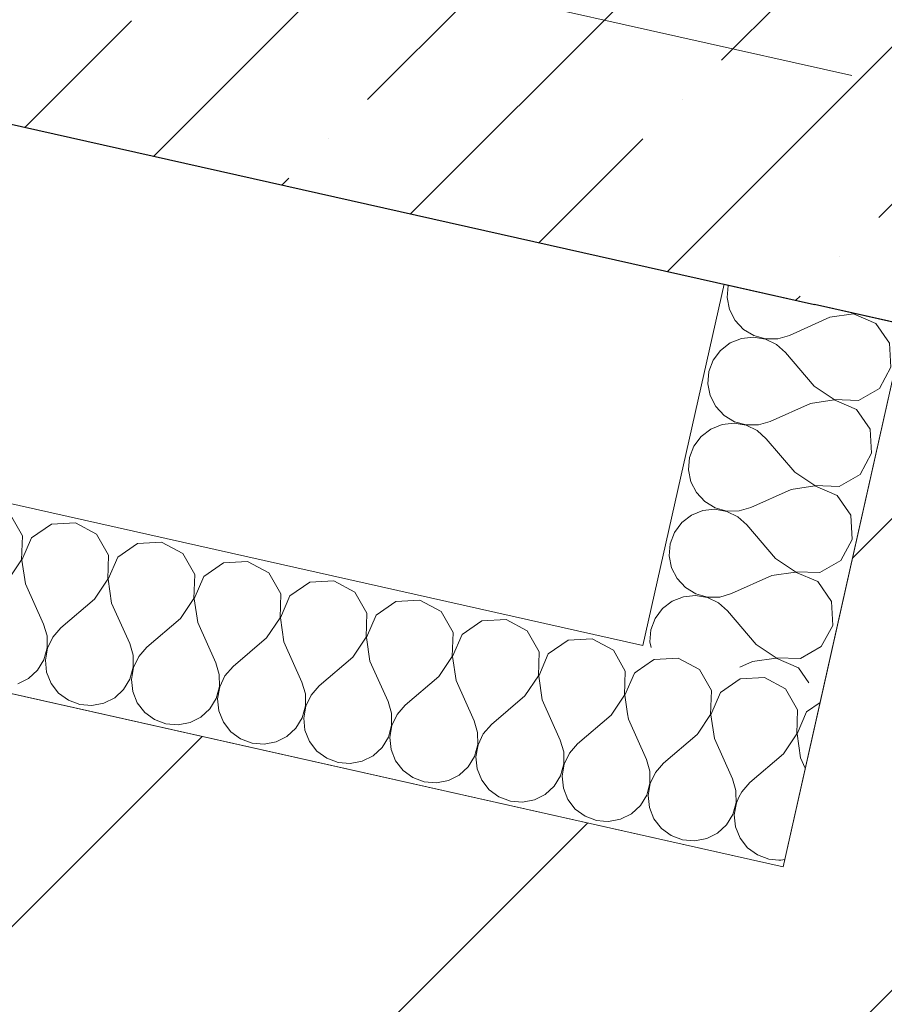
# Model space of a CAD drawing. Header units: millimetres. Extents: x -7213913 to -6930487, y 6129472 to 6354980.
# Tile 185 of 256: x -7191955 to -7191489, y 6174624 to 6175156. Entities that reach past the tile are written whole.
import ezdxf
from ezdxf.enums import TextEntityAlignment as Align

# ---------------------------------------------------------------- set-up
doc = ezdxf.new("R2010")
doc.units = ezdxf.units.MM
doc.header["$MEASUREMENT"] = 0
doc.linetypes.add('Штрихпунктирная', pattern=[670.277762, 352.777767, -176.388884, 0, -141.111112])
for name, color, linetype, lineweight in [('0_Ном._пера__1', 7, 'Continuous', 0), ('АР-Стены_внутренние_пилоны.АР_Ном._пера__1', 7, 'Continuous', 30), ('АР-Стены_Перегородки_межквартирные_200.АР_Ном._пера__1', 7, 'Continuous', 30), ('АР-Чертеж-Оси_Осевые размеры.АР_Ном._пера__120', 7, 'Continuous', 0), ('АР-Чертеж-Размеры.АР_Ном._пера__1', 7, 'Continuous', 0)]:
    doc.layers.add(name, color=color, linetype=linetype, lineweight=lineweight)
for name, color, linetype in [('АР-Стены_внутренние_пилоны.АР', 7, 'Continuous'), ('АР-Стены_Перегородки_межквартирные_200.АР', 7, 'Continuous'), ('АР-Чертеж-Оси_Осевые размеры.АР', 7, 'Continuous'), ('АР-Чертеж-Размеры.АР', 7, 'Continuous')]:
    doc.layers.add(name, color=color, linetype=linetype)
doc.styles.add('РЎР“Р•РќР•Р\xa0Р\x98Р\xa0_РЎРўР\x98Р›Р¬_3', font='GOST_Common.ttf')
doc.styles.add('РЎР“Р•РќР•Р\xa0Р\x98Р\xa0_РЎРўР\x98Р›Р¬_5', font='GOTHIC.TTF')
doc.dimstyles.new('СГЕНЕРИР_СТИЛЬ__5', dxfattribs={"dimtxt": 200, "dimasz": 237.5, "dimexe": 0.18, "dimexo": 0.0625, "dimgap": 0, "dimtad": 1, "dimdec": 0, "dimzin": 0, "dimdsep": 46, "dimtxsty": 'РЎР“Р•РќР•Р\xa0Р\x98Р\xa0_РЎРўР\x98Р›Р¬_3', "dimblk": 'ARROWHEAD_6', "dimblk1": 'ARROWHEAD_6', "dimblk2": 'ARROWHEAD_6', "dimcen": 0.09, "dimse1": 1, "dimse2": 1, "dimclrd": 7, "dimclre": 7, "dimclrt": 7, "dimazin": 0, "dimtfac": 1, "dimtdec": 4, "dimtmove": 0, "dimatfit": 3, "dimfxl": 1, "dimtolj": 1, "dimtzin": 0, "dimarcsym": 0})
pattern_1 = [(45, (-6566190.34, 6562677.8), (-84.852814, 84.852814), []), (45, (-6566232.77, 6562720.22), (-84.852814, 84.852814), [90, -30, 0, -30])]
pattern_2 = [(45, (-6566190.34, 6562677.8), (-127.279217, 127.279217), [])]

# ---------------------------------------------------------------- blocks, each defined once
blk = doc.blocks.new('Стена_8_1', base_point=(-7191377.14, 6175096.67))
at = {"layer": 'АР-Стены_внутренние_пилоны.АР', "linetype": 'Continuous', "lineweight": 0, "true_color": 0x000000}
h = blk.add_hatch(dxfattribs=at)
h.set_pattern_fill('ЖЕЛЕЗОБЕТОН__PROJECT__0001', color=18, style=0, pattern_type=2)
h.set_pattern_definition(pattern_1)
h.paths.add_polyline_path([(-7191526.49, 6175002.1), (-7191282.57, 6174947.31), (-7191278.51, 6174965.38), (-7191471.7, 6175246.02)])
at = {"layer": 'АР-Стены_внутренние_пилоны.АР_Ном._пера__1', "color": 7, "linetype": 'Continuous', "lineweight": 30, "flags": 128}
blk.add_lwpolyline([(-7191282.57, 6174947.31), (-7191526.49, 6175002.1)], dxfattribs=at)
blk = doc.blocks.new('Стена_10_1', base_point=(-7193465.12, 6175565.61))
at = {"layer": 'АР-Стены_внутренние_пилоны.АР', "linetype": 'Continuous', "lineweight": 0, "true_color": 0x000000}
h = blk.add_hatch(dxfattribs=at)
h.set_pattern_fill('ЖЕЛЕЗОБЕТОН__PROJECT__0001', color=18, style=0, pattern_type=2)
h.set_pattern_definition(pattern_1)
h.paths.add_polyline_path([(-7191471.7, 6175246.02), (-7193315.77, 6175660.18), (-7193370.55, 6175416.26), (-7191526.49, 6175002.1)])
at = {"layer": 'АР-Стены_внутренние_пилоны.АР_Ном._пера__1', "color": 7, "linetype": 'Continuous', "lineweight": 30, "flags": 128}
blk.add_lwpolyline([(-7193614.48, 6175471.04), (-7191526.49, 6175002.1)], dxfattribs=at)
blk = doc.blocks.new('Стена_200_1', base_point=(-7193336.24, 6174998.6))
at = {"layer": 'АР-Стены_Перегородки_межквартирные_200.АР', "linetype": 'Continuous', "lineweight": 0, "true_color": 0x000000}
h = blk.add_hatch(dxfattribs=at)
h.set_pattern_fill('БЛОКИ_БЕТОННЫЕ_ЭФФЕКТИВН_78', color=18, style=0, pattern_type=2)
h.set_pattern_definition(pattern_2)
h.paths.add_polyline_path([(-7193260.59, 6174879.12), (-7186020.2, 6173252.98), (-7185976.38, 6173448.12), (-7193216.76, 6175074.26)])
at = {"layer": 'АР-Стены_Перегородки_межквартирные_200.АР_Ном._пера__1', "color": 7, "linetype": 'Continuous', "lineweight": 15, "flags": 128}
blk.add_lwpolyline([(-7191543.44, 6174698.44), (-7193216.76, 6175074.26)], dxfattribs=at)
blk = doc.blocks.new('Стена_201_1', base_point=(-7191467.79, 6174578.96))
at = {"layer": 'АР-Стены_Перегородки_межквартирные_200.АР', "linetype": 'Continuous', "lineweight": 0, "true_color": 0x000000}
h = blk.add_hatch(dxfattribs=at)
h.set_pattern_fill('БЛОКИ_БЕТОННЫЕ_ЭФФЕКТИВН_78', color=18, style=0, pattern_type=2)
h.set_pattern_definition(pattern_2)
h.paths.add_polyline_path([(-7191348.3, 6174654.62), (-7191282.57, 6174947.31), (-7191477.7, 6174991.14), (-7191543.44, 6174698.44)])
h = blk.add_hatch(dxfattribs=at)
h.set_pattern_fill('ШТУКАТУРКА__ГИПС_01_0001', color=18, style=0, pattern_type=2)
h.set_pattern_definition([(45, (-6566190.34, 6563027.8), (-111.369318, 111.369318), [0, -105, 0, -157.5]), (110, (-6565840.34, 6563027.8), (148.001588, 53.868173), [0, -77, 0, -133])])
h.paths.add_polyline_path([(-7191328.79, 6174650.23), (-7191263.05, 6174942.93), (-7191282.57, 6174947.31), (-7191348.3, 6174654.62)])
at = {"layer": 'АР-Стены_Перегородки_межквартирные_200.АР_Ном._пера__1', "color": 7, "linetype": 'Continuous', "lineweight": 15}
blk.add_line((-7191348.3, 6174654.62), (-7191282.57, 6174947.31), dxfattribs=at)
at = {"layer": 'АР-Стены_Перегородки_межквартирные_200.АР_Ном._пера__1', "color": 7, "linetype": 'Continuous', "lineweight": 15, "flags": 128}
for points in [[(-7191477.7, 6174991.14), (-7191543.44, 6174698.44)], [(-7191282.57, 6174947.31), (-7191477.7, 6174991.14)]]:
    blk.add_lwpolyline(points, dxfattribs=at)
at = {"layer": 'АР-Стены_Перегородки_межквартирные_200.АР_Ном._пера__1', "color": 7, "linetype": 'Continuous', "lineweight": 0, "flags": 128}
for points in [[(-7191263.05, 6174942.93), (-7191282.57, 6174947.31)], [(-7191328.79, 6174650.23), (-7191263.05, 6174942.93)], [(-7191328.79, 6174650.23), (-7191348.3, 6174654.62)]]:
    blk.add_lwpolyline(points, dxfattribs=at)
blk = doc.blocks.new('*X755', base_point=(-6566190.34, 6562677.79))
at = {"layer": '0_Ном._пера__1', "color": 7, "linetype": 'Continuous', "lineweight": 0}
for p, q in [((-7191613, 6174810.47), (-7191613.95, 6174809.8)), ((-7191600.01, 6174811.2), (-7191613, 6174810.47)), ((-7191588.57, 6174804.99), (-7191600.01, 6174811.2)), ((-7191582.11, 6174793.69), (-7191588.57, 6174804.99)), ((-7191566.54, 6174800.04), (-7191577.21, 6174792.59)), ((-7191553.55, 6174800.76), (-7191566.54, 6174800.04)), ((-7191542.11, 6174794.55), (-7191553.55, 6174800.76)), ((-7191582.56, 6174780.68), (-7191582.11, 6174793.69)), ((-7191577.21, 6174792.59), (-7191582.37, 6174780.64)), ((-7191535.65, 6174783.26), (-7191542.11, 6174794.55)), ((-7191523.51, 6174787.21), (-7191530.75, 6174782.15)), ((-7191536.09, 6174770.25), (-7191535.65, 6174783.26)), ((-7191530.75, 6174782.15), (-7191535.91, 6174770.21)), ((-7191589.2, 6174770.71), (-7191582.56, 6174780.68)), ((-7191582.37, 6174780.64), (-7191580.48, 6174767.77)), ((-7191580.48, 6174767.77), (-7191570.71, 6174746.05)), ((-7191543.31, 6174759.42), (-7191536.09, 6174770.25)), ((-7191535.91, 6174770.21), (-7191534.02, 6174757.33)), ((-7191543.31, 6174759.42), (-7191561.42, 6174743.97)), ((-7191534.02, 6174757.33), (-7191531.48, 6174751.7)), ((-7191568.87, 6174739.75), (-7191570.71, 6174746.05)), ((-7191568.86, 6174738.59), (-7191568.87, 6174739.75)), ((-7191565.78, 6174739.05), (-7191567.24, 6174736.03)), ((-7191561.42, 6174743.97), (-7191565.78, 6174739.05)), ((-7191545.81, 6174702.18), (-7191544.64, 6174702.08)), ((-7191544.64, 6174702.08), (-7191542.53, 6174702.5))]:
    blk.add_line(p, q, dxfattribs=at)
blk = doc.blocks.new('*X756', base_point=(-6566190.34, 6562677.79))
at = {"layer": '0_Ном._пера__1', "color": 7, "linetype": 'Continuous', "lineweight": 0}
for p, q in [((-7191613.95, 6174809.8), (-7191622.22, 6174804.04)), ((-7191627.37, 6174781.11), (-7191626.94, 6174778.2)), ((-7191626.94, 6174778.2), (-7191617.17, 6174756.49)), ((-7191589.77, 6174769.86), (-7191607.88, 6174754.4)), ((-7191589.77, 6174769.86), (-7191589.2, 6174770.71)), ((-7191615.33, 6174750.18), (-7191617.17, 6174756.49)), ((-7191615.28, 6174743.61), (-7191615.33, 6174750.18)), ((-7191607.88, 6174754.4), (-7191612.24, 6174749.49)), ((-7191612.24, 6174749.49), (-7191615.1, 6174743.57)), ((-7191617.03, 6174737.28), (-7191615.28, 6174743.61)), ((-7191615.1, 6174743.57), (-7191616.22, 6174737.1)), ((-7191620.45, 6174731.67), (-7191617.03, 6174737.28)), ((-7191616.22, 6174737.1), (-7191615.54, 6174730.57)), ((-7191568.82, 6174733.18), (-7191568.86, 6174738.59)), ((-7191567.24, 6174736.03), (-7191568.64, 6174733.14)), ((-7191625.26, 6174727.2), (-7191620.45, 6174731.67)), ((-7191615.54, 6174730.57), (-7191613.1, 6174724.47)), ((-7191570.57, 6174726.85), (-7191568.82, 6174733.18)), ((-7191568.64, 6174733.14), (-7191569.76, 6174726.66)), ((-7191640.38, 6174723.18), (-7191637.56, 6174722.95)), ((-7191637.56, 6174722.95), (-7191631.12, 6174724.22)), ((-7191631.12, 6174724.22), (-7191625.26, 6174727.2)), ((-7191613.1, 6174724.47), (-7191609.08, 6174719.27)), ((-7191573.98, 6174721.23), (-7191570.57, 6174726.85)), ((-7191569.76, 6174726.66), (-7191569.08, 6174720.13)), ((-7191609.08, 6174719.27), (-7191603.8, 6174715.37)), ((-7191578.8, 6174716.77), (-7191573.98, 6174721.23)), ((-7191569.08, 6174720.13), (-7191566.63, 6174714.03)), ((-7191603.8, 6174715.37), (-7191597.65, 6174713.06)), ((-7191597.65, 6174713.06), (-7191591.1, 6174712.52)), ((-7191591.1, 6174712.52), (-7191584.65, 6174713.78)), ((-7191584.65, 6174713.78), (-7191578.8, 6174716.77)), ((-7191566.63, 6174714.03), (-7191562.62, 6174708.84)), ((-7191562.62, 6174708.84), (-7191557.33, 6174704.93)), ((-7191557.33, 6174704.93), (-7191551.18, 6174702.62)), ((-7191551.18, 6174702.62), (-7191545.81, 6174702.18))]:
    blk.add_line(p, q, dxfattribs=at)
blk = doc.blocks.new('*X757', base_point=(-6566190.34, 6562677.79))
at = {"layer": '0_Ном._пера__1', "color": 7, "linetype": 'Continuous', "lineweight": 0}
for p, q in [((-7191953.81, 6174877.17), (-7191960.27, 6174888.47)), ((-7191938.23, 6174883.52), (-7191948.9, 6174876.07)), ((-7191925.24, 6174884.24), (-7191938.23, 6174883.52)), ((-7191913.8, 6174878.03), (-7191925.24, 6174884.24)), ((-7191954.25, 6174864.16), (-7191953.81, 6174877.17)), ((-7191907.34, 6174866.73), (-7191913.8, 6174878.03)), ((-7191948.9, 6174876.07), (-7191954.06, 6174864.12)), ((-7191891.77, 6174873.08), (-7191902.44, 6174865.63)), ((-7191878.78, 6174873.81), (-7191891.77, 6174873.08)), ((-7191867.34, 6174867.6), (-7191878.78, 6174873.81)), ((-7191907.79, 6174853.73), (-7191907.34, 6174866.73)), ((-7191860.88, 6174856.3), (-7191867.34, 6174867.6)), ((-7191961.46, 6174853.33), (-7191954.25, 6174864.16)), ((-7191954.06, 6174864.12), (-7191952.17, 6174851.25)), ((-7191902.44, 6174865.63), (-7191907.6, 6174853.69)), ((-7191845.31, 6174862.65), (-7191855.98, 6174855.2)), ((-7191832.32, 6174863.37), (-7191845.31, 6174862.65)), ((-7191820.88, 6174857.16), (-7191832.32, 6174863.37)), ((-7191861.33, 6174843.29), (-7191860.88, 6174856.3)), ((-7191814.42, 6174845.86), (-7191820.88, 6174857.16)), ((-7191952.17, 6174851.25), (-7191942.41, 6174829.53)), ((-7191915, 6174842.9), (-7191907.79, 6174853.73)), ((-7191907.6, 6174853.69), (-7191905.71, 6174840.81)), ((-7191855.98, 6174855.2), (-7191861.14, 6174843.25)), ((-7191798.85, 6174852.21), (-7191809.52, 6174844.76)), ((-7191785.85, 6174852.94), (-7191798.85, 6174852.21)), ((-7191774.42, 6174846.73), (-7191785.85, 6174852.94)), ((-7191814.86, 6174832.86), (-7191814.42, 6174845.86)), ((-7191767.96, 6174835.43), (-7191774.42, 6174846.73)), ((-7191915, 6174842.9), (-7191933.11, 6174827.45)), ((-7191905.71, 6174840.81), (-7191895.94, 6174819.1)), ((-7191868.54, 6174832.46), (-7191861.33, 6174843.29)), ((-7191861.14, 6174843.25), (-7191859.25, 6174830.38)), ((-7191809.52, 6174844.76), (-7191814.68, 6174832.82)), ((-7191752.38, 6174841.78), (-7191763.05, 6174834.33)), ((-7191739.39, 6174842.5), (-7191752.38, 6174841.78)), ((-7191727.96, 6174836.29), (-7191739.39, 6174842.5)), ((-7191768.4, 6174822.42), (-7191767.96, 6174835.43)), ((-7191721.5, 6174824.99), (-7191727.96, 6174836.29)), ((-7191940.56, 6174823.23), (-7191942.41, 6174829.53)), ((-7191868.54, 6174832.46), (-7191886.65, 6174817.01)), ((-7191859.25, 6174830.38), (-7191849.48, 6174808.66)), ((-7191822.08, 6174822.03), (-7191814.86, 6174832.86)), ((-7191814.68, 6174832.82), (-7191812.79, 6174819.94)), ((-7191763.05, 6174834.33), (-7191768.21, 6174822.38)), ((-7191705.92, 6174831.34), (-7191716.59, 6174823.89)), ((-7191692.93, 6174832.07), (-7191705.92, 6174831.34)), ((-7191681.5, 6174825.86), (-7191692.93, 6174832.07)), ((-7191933.11, 6174827.45), (-7191937.48, 6174822.53)), ((-7191721.94, 6174811.99), (-7191721.5, 6174824.99)), ((-7191675.04, 6174814.56), (-7191681.5, 6174825.86)), ((-7191940.52, 6174816.66), (-7191940.56, 6174823.23)), ((-7191937.48, 6174822.53), (-7191940.33, 6174816.62)), ((-7191894.1, 6174812.79), (-7191895.94, 6174819.1)), ((-7191822.08, 6174822.03), (-7191840.19, 6174806.58)), ((-7191812.79, 6174819.94), (-7191803.02, 6174798.23)), ((-7191775.62, 6174811.59), (-7191768.4, 6174822.42)), ((-7191768.21, 6174822.38), (-7191766.32, 6174809.51)), ((-7191716.59, 6174823.89), (-7191721.75, 6174811.95)), ((-7191659.46, 6174820.91), (-7191670.13, 6174813.46)), ((-7191646.47, 6174821.63), (-7191659.46, 6174820.91)), ((-7191635.03, 6174815.42), (-7191646.47, 6174821.63)), ((-7191942.26, 6174810.33), (-7191940.52, 6174816.66)), ((-7191940.33, 6174816.62), (-7191941.46, 6174810.14)), ((-7191886.65, 6174817.01), (-7191891.01, 6174812.1)), ((-7191675.48, 6174801.55), (-7191675.04, 6174814.56)), ((-7191670.13, 6174813.46), (-7191675.29, 6174801.51)), ((-7191628.57, 6174804.13), (-7191635.03, 6174815.42)), ((-7191945.68, 6174804.71), (-7191942.26, 6174810.33)), ((-7191941.46, 6174810.14), (-7191940.77, 6174803.61)), ((-7191894.05, 6174806.22), (-7191894.1, 6174812.79)), ((-7191891.01, 6174812.1), (-7191893.87, 6174806.18)), ((-7191847.64, 6174802.36), (-7191849.48, 6174808.66)), ((-7191775.62, 6174811.59), (-7191793.73, 6174796.14)), ((-7191766.32, 6174809.51), (-7191756.56, 6174787.79)), ((-7191729.16, 6174801.16), (-7191721.94, 6174811.99)), ((-7191721.75, 6174811.95), (-7191719.86, 6174799.07)), ((-7191950.49, 6174800.24), (-7191945.68, 6174804.71)), ((-7191940.77, 6174803.61), (-7191938.33, 6174797.51)), ((-7191895.8, 6174799.89), (-7191894.05, 6174806.22)), ((-7191893.87, 6174806.18), (-7191894.99, 6174799.71)), ((-7191840.19, 6174806.58), (-7191844.55, 6174801.66)), ((-7191629.02, 6174791.12), (-7191628.57, 6174804.13)), ((-7191623.67, 6174803.02), (-7191628.83, 6174791.08)), ((-7191622.22, 6174804.04), (-7191623.67, 6174803.02)), ((-7191956.35, 6174797.26), (-7191950.49, 6174800.24)), ((-7191938.33, 6174797.51), (-7191934.31, 6174792.31)), ((-7191899.21, 6174794.28), (-7191895.8, 6174799.89)), ((-7191894.99, 6174799.71), (-7191894.31, 6174793.18)), ((-7191847.59, 6174795.79), (-7191847.64, 6174802.36)), ((-7191844.55, 6174801.66), (-7191847.41, 6174795.75)), ((-7191801.18, 6174791.92), (-7191803.02, 6174798.23)), ((-7191729.16, 6174801.16), (-7191747.27, 6174785.71)), ((-7191719.86, 6174799.07), (-7191710.1, 6174777.36)), ((-7191682.69, 6174790.73), (-7191675.48, 6174801.55)), ((-7191675.29, 6174801.51), (-7191673.4, 6174788.64)), ((-7191934.31, 6174792.31), (-7191929.03, 6174788.41)), ((-7191904.03, 6174789.81), (-7191899.21, 6174794.28)), ((-7191894.31, 6174793.18), (-7191891.87, 6174787.08)), ((-7191849.34, 6174789.46), (-7191847.59, 6174795.79)), ((-7191847.41, 6174795.75), (-7191848.53, 6174789.27)), ((-7191793.73, 6174796.14), (-7191798.09, 6174791.23)), ((-7191929.03, 6174788.41), (-7191922.88, 6174786.1)), ((-7191916.33, 6174785.56), (-7191909.89, 6174786.83)), ((-7191909.89, 6174786.83), (-7191904.03, 6174789.81)), ((-7191891.87, 6174787.08), (-7191887.85, 6174781.88)), ((-7191852.75, 6174783.84), (-7191849.34, 6174789.46)), ((-7191848.53, 6174789.27), (-7191847.85, 6174782.74)), ((-7191801.13, 6174785.35), (-7191801.18, 6174791.92)), ((-7191798.09, 6174791.23), (-7191800.94, 6174785.31)), ((-7191754.72, 6174781.49), (-7191756.56, 6174787.79)), ((-7191682.69, 6174790.73), (-7191700.81, 6174775.27)), ((-7191673.4, 6174788.64), (-7191663.64, 6174766.92)), ((-7191636.23, 6174780.29), (-7191629.02, 6174791.12)), ((-7191628.83, 6174791.08), (-7191627.37, 6174781.11)), ((-7191922.88, 6174786.1), (-7191916.33, 6174785.56)), ((-7191887.85, 6174781.88), (-7191882.57, 6174777.98)), ((-7191857.57, 6174779.37), (-7191852.75, 6174783.84)), ((-7191847.85, 6174782.74), (-7191845.4, 6174776.64)), ((-7191802.88, 6174779.02), (-7191801.13, 6174785.35)), ((-7191800.94, 6174785.31), (-7191802.07, 6174778.84)), ((-7191754.67, 6174774.92), (-7191754.72, 6174781.49)), ((-7191747.27, 6174785.71), (-7191751.63, 6174780.79)), ((-7191882.57, 6174777.98), (-7191876.42, 6174775.67)), ((-7191869.87, 6174775.13), (-7191863.42, 6174776.39)), ((-7191863.42, 6174776.39), (-7191857.57, 6174779.37)), ((-7191845.4, 6174776.64), (-7191841.39, 6174771.44)), ((-7191806.29, 6174773.41), (-7191802.88, 6174779.02)), ((-7191802.07, 6174778.84), (-7191801.39, 6174772.31)), ((-7191751.63, 6174780.79), (-7191754.48, 6174774.88)), ((-7191708.26, 6174771.05), (-7191710.1, 6174777.36)), ((-7191636.23, 6174780.29), (-7191654.34, 6174764.84)), ((-7191876.42, 6174775.67), (-7191869.87, 6174775.13)), ((-7191841.39, 6174771.44), (-7191836.1, 6174767.54)), ((-7191811.11, 6174768.94), (-7191806.29, 6174773.41)), ((-7191801.39, 6174772.31), (-7191798.94, 6174766.21)), ((-7191756.42, 6174768.59), (-7191754.67, 6174774.92)), ((-7191754.48, 6174774.88), (-7191755.61, 6174768.4)), ((-7191708.21, 6174764.48), (-7191708.26, 6174771.05)), ((-7191700.81, 6174775.27), (-7191705.17, 6174770.36)), ((-7191836.1, 6174767.54), (-7191829.95, 6174765.23)), ((-7191823.41, 6174764.69), (-7191816.96, 6174765.96)), ((-7191816.96, 6174765.96), (-7191811.11, 6174768.94)), ((-7191798.94, 6174766.21), (-7191794.93, 6174761.01)), ((-7191759.83, 6174762.97), (-7191756.42, 6174768.59)), ((-7191755.61, 6174768.4), (-7191754.92, 6174761.87)), ((-7191705.17, 6174770.36), (-7191708.02, 6174764.44)), ((-7191661.79, 6174760.62), (-7191663.64, 6174766.92)), ((-7191829.95, 6174765.23), (-7191823.41, 6174764.69)), ((-7191794.93, 6174761.01), (-7191789.64, 6174757.11)), ((-7191764.65, 6174758.51), (-7191759.83, 6174762.97)), ((-7191754.92, 6174761.87), (-7191752.48, 6174755.77)), ((-7191709.96, 6174758.15), (-7191708.21, 6174764.48)), ((-7191708.02, 6174764.44), (-7191709.15, 6174757.97)), ((-7191661.75, 6174754.05), (-7191661.79, 6174760.62)), ((-7191654.34, 6174764.84), (-7191658.71, 6174759.92)), ((-7191789.64, 6174757.11), (-7191783.49, 6174754.8)), ((-7191776.95, 6174754.26), (-7191770.5, 6174755.52)), ((-7191770.5, 6174755.52), (-7191764.65, 6174758.51)), ((-7191752.48, 6174755.77), (-7191748.46, 6174750.57)), ((-7191713.37, 6174752.54), (-7191709.96, 6174758.15)), ((-7191709.15, 6174757.97), (-7191708.46, 6174751.44)), ((-7191658.71, 6174759.92), (-7191661.56, 6174754.01)), ((-7191783.49, 6174754.8), (-7191776.95, 6174754.26)), ((-7191748.46, 6174750.57), (-7191743.18, 6174746.67)), ((-7191718.18, 6174748.07), (-7191713.37, 6174752.54)), ((-7191708.46, 6174751.44), (-7191706.02, 6174745.34)), ((-7191663.49, 6174747.72), (-7191661.75, 6174754.05)), ((-7191661.56, 6174754.01), (-7191662.69, 6174747.53)), ((-7191743.18, 6174746.67), (-7191737.03, 6174744.36)), ((-7191737.03, 6174744.36), (-7191730.48, 6174743.82)), ((-7191730.48, 6174743.82), (-7191724.04, 6174745.09)), ((-7191724.04, 6174745.09), (-7191718.18, 6174748.07)), ((-7191706.02, 6174745.34), (-7191702, 6174740.14)), ((-7191666.91, 6174742.1), (-7191663.49, 6174747.72)), ((-7191662.69, 6174747.53), (-7191662, 6174741)), ((-7191702, 6174740.14), (-7191696.72, 6174736.24)), ((-7191671.72, 6174737.64), (-7191666.91, 6174742.1)), ((-7191662, 6174741), (-7191659.56, 6174734.9)), ((-7191696.72, 6174736.24), (-7191690.57, 6174733.93)), ((-7191690.57, 6174733.93), (-7191684.02, 6174733.39)), ((-7191684.02, 6174733.39), (-7191677.58, 6174734.65)), ((-7191677.58, 6174734.65), (-7191671.72, 6174737.64)), ((-7191659.56, 6174734.9), (-7191655.54, 6174729.71)), ((-7191655.54, 6174729.71), (-7191650.26, 6174725.8)), ((-7191650.26, 6174725.8), (-7191644.11, 6174723.49)), ((-7191644.11, 6174723.49), (-7191640.38, 6174723.18))]:
    blk.add_line(p, q, dxfattribs=at)
blk = doc.blocks.new('Стена_397_1', base_point=(-7193097.28, 6175149.91))
at = {"layer": '0_Ном._пера__1', "color": 7, "linetype": 'Continuous', "lineweight": 0, "flags": 128}
for points in [[(-7191619.1, 6174817.93), (-7193097.28, 6175149.91)], [(-7193119.19, 6175052.34), (-7191543.44, 6174698.44)], [(-7191543.44, 6174698.44), (-7191521.53, 6174796.01)]]:
    blk.add_lwpolyline(points, dxfattribs=at)
at = {"color": 7, "lineweight": 0}
for name in ['*X757', '*X756', '*X755']:
    blk.add_blockref(name, (-6566190.34, 6562677.79), dxfattribs=at)
blk = doc.blocks.new('*X759', base_point=(-6566190.34, 6562677.79))
at = {"layer": '0_Ном._пера__1', "color": 7, "linetype": 'Continuous', "lineweight": 0}
for p, q in [((-7191573.01, 6175012.28), (-7191573.55, 6175005.74)), ((-7191572.92, 6175012.52), (-7191573.01, 6175012.28)), ((-7191573.55, 6175005.74), (-7191572.28, 6174999.29)), ((-7191572.28, 6174999.29), (-7191569.3, 6174993.44)), ((-7191518.3, 6174995.12), (-7191540.01, 6174985.35)), ((-7191505.42, 6174997.01), (-7191518.3, 6174995.12)), ((-7191505.74, 6174997.43), (-7191505.38, 6174997.19)), ((-7191493.48, 6174991.85), (-7191505.42, 6174997.01)), ((-7191505.38, 6174997.19), (-7191504.55, 6174997.17)), ((-7191569.3, 6174993.44), (-7191564.83, 6174988.62)), ((-7191486.03, 6174981.18), (-7191493.48, 6174991.85)), ((-7191565.93, 6174983.72), (-7191572.03, 6174981.27)), ((-7191559.4, 6174984.4), (-7191565.93, 6174983.72)), ((-7191564.83, 6174988.62), (-7191559.22, 6174985.21)), ((-7191552.93, 6174983.27), (-7191559.4, 6174984.4)), ((-7191559.22, 6174985.21), (-7191552.89, 6174983.46)), ((-7191552.89, 6174983.46), (-7191546.32, 6174983.51)), ((-7191546.32, 6174983.51), (-7191540.01, 6174985.35)), ((-7191572.03, 6174981.27), (-7191577.23, 6174977.26)), ((-7191547.01, 6174980.42), (-7191552.93, 6174983.27)), ((-7191542.1, 6174976.06), (-7191547.01, 6174980.42)), ((-7191485.3, 6174968.18), (-7191486.03, 6174981.18)), ((-7191577.23, 6174977.26), (-7191581.13, 6174971.97)), ((-7191526.64, 6174957.95), (-7191542.1, 6174976.06)), ((-7191581.13, 6174971.97), (-7191583.44, 6174965.82)), ((-7191491.51, 6174956.75), (-7191485.3, 6174968.18)), ((-7191583.44, 6174965.82), (-7191583.98, 6174959.28)), ((-7191583.98, 6174959.28), (-7191582.71, 6174952.83)), ((-7191526.64, 6174957.95), (-7191515.81, 6174950.73)), ((-7191582.71, 6174952.83), (-7191579.73, 6174946.98)), ((-7191502.81, 6174950.29), (-7191491.51, 6174956.75)), ((-7191579.73, 6174946.98), (-7191575.27, 6174942.16)), ((-7191528.73, 6174948.65), (-7191550.45, 6174938.89)), ((-7191515.86, 6174950.54), (-7191528.73, 6174948.65)), ((-7191503.91, 6174945.38), (-7191515.86, 6174950.54)), ((-7191515.81, 6174950.73), (-7191502.81, 6174950.29)), ((-7191575.27, 6174942.16), (-7191569.65, 6174938.75)), ((-7191496.46, 6174934.71), (-7191503.91, 6174945.38)), ((-7191576.37, 6174937.25), (-7191582.47, 6174934.81)), ((-7191569.83, 6174937.94), (-7191576.37, 6174937.25)), ((-7191563.36, 6174936.81), (-7191569.83, 6174937.94)), ((-7191569.65, 6174938.75), (-7191563.32, 6174937)), ((-7191557.44, 6174933.96), (-7191563.36, 6174936.81)), ((-7191563.32, 6174937), (-7191556.75, 6174937.05)), ((-7191556.75, 6174937.05), (-7191550.45, 6174938.89)), ((-7191587.66, 6174930.79), (-7191591.57, 6174925.51)), ((-7191582.47, 6174934.81), (-7191587.66, 6174930.79)), ((-7191552.53, 6174929.6), (-7191557.44, 6174933.96)), ((-7191495.73, 6174921.72), (-7191496.46, 6174934.71)), ((-7191591.57, 6174925.51), (-7191593.88, 6174919.36)), ((-7191537.08, 6174911.48), (-7191552.53, 6174929.6)), ((-7191501.95, 6174910.29), (-7191495.73, 6174921.72)), ((-7191593.88, 6174919.36), (-7191594.42, 6174912.81)), ((-7191594.42, 6174912.81), (-7191593.15, 6174906.37)), ((-7191537.08, 6174911.48), (-7191526.25, 6174904.27)), ((-7191513.24, 6174903.83), (-7191501.95, 6174910.29)), ((-7191593.15, 6174906.37), (-7191590.17, 6174900.51)), ((-7191526.29, 6174904.08), (-7191539.17, 6174902.19)), ((-7191514.34, 6174898.92), (-7191526.29, 6174904.08)), ((-7191526.25, 6174904.27), (-7191513.24, 6174903.83)), ((-7191590.17, 6174900.51), (-7191585.7, 6174895.7)), ((-7191539.17, 6174902.19), (-7191560.88, 6174892.43)), ((-7191506.9, 6174888.25), (-7191514.34, 6174898.92)), ((-7191585.7, 6174895.7), (-7191580.09, 6174892.29)), ((-7191592.9, 6174888.35), (-7191598.1, 6174884.33)), ((-7191586.8, 6174890.79), (-7191592.9, 6174888.35)), ((-7191580.27, 6174891.48), (-7191586.8, 6174890.79)), ((-7191573.8, 6174890.35), (-7191580.27, 6174891.48)), ((-7191580.09, 6174892.29), (-7191573.76, 6174890.54)), ((-7191567.88, 6174887.5), (-7191573.8, 6174890.35)), ((-7191573.76, 6174890.54), (-7191567.19, 6174890.59)), ((-7191567.19, 6174890.59), (-7191560.88, 6174892.43)), ((-7191506.17, 6174875.26), (-7191506.9, 6174888.25)), ((-7191598.1, 6174884.33), (-7191602, 6174879.05)), ((-7191562.97, 6174883.14), (-7191567.88, 6174887.5)), ((-7191547.51, 6174865.02), (-7191562.97, 6174883.14)), ((-7191602, 6174879.05), (-7191604.31, 6174872.9)), ((-7191604.31, 6174872.9), (-7191604.85, 6174866.35)), ((-7191512.38, 6174863.83), (-7191506.17, 6174875.26)), ((-7191604.85, 6174866.35), (-7191603.58, 6174859.91)), ((-7191547.51, 6174865.02), (-7191536.68, 6174857.81)), ((-7191523.68, 6174857.37), (-7191512.38, 6174863.83)), ((-7191603.58, 6174859.91), (-7191600.6, 6174854.05)), ((-7191536.73, 6174857.62), (-7191549.6, 6174855.73)), ((-7191524.78, 6174852.46), (-7191536.73, 6174857.62)), ((-7191536.68, 6174857.81), (-7191523.68, 6174857.37)), ((-7191600.6, 6174854.05), (-7191596.14, 6174849.24)), ((-7191549.6, 6174855.73), (-7191571.32, 6174845.97)), ((-7191517.33, 6174841.79), (-7191524.78, 6174852.46)), ((-7191596.14, 6174849.24), (-7191590.52, 6174845.82)), ((-7191590.52, 6174845.82), (-7191584.19, 6174844.08)), ((-7191577.62, 6174844.12), (-7191571.32, 6174845.97)), ((-7191603.34, 6174841.89), (-7191608.53, 6174837.87)), ((-7191597.24, 6174844.33), (-7191603.34, 6174841.89)), ((-7191590.7, 6174845.02), (-7191597.24, 6174844.33)), ((-7191584.23, 6174843.89), (-7191590.7, 6174845.02)), ((-7191578.31, 6174841.04), (-7191584.23, 6174843.89)), ((-7191584.19, 6174844.08), (-7191577.62, 6174844.12)), ((-7191573.4, 6174836.67), (-7191578.31, 6174841.04)), ((-7191516.6, 6174828.8), (-7191517.33, 6174841.79)), ((-7191608.53, 6174837.87), (-7191612.44, 6174832.59)), ((-7191557.95, 6174818.56), (-7191573.4, 6174836.67)), ((-7191612.44, 6174832.59), (-7191614.75, 6174826.44)), ((-7191614.75, 6174826.44), (-7191615.29, 6174819.89)), ((-7191522.82, 6174817.36), (-7191516.6, 6174828.8)), ((-7191615.29, 6174819.89), (-7191614.71, 6174816.94)), ((-7191557.95, 6174818.56), (-7191547.12, 6174811.35)), ((-7191534.11, 6174810.9), (-7191522.82, 6174817.36)), ((-7191560.04, 6174809.27), (-7191566.87, 6174806.2)), ((-7191547.16, 6174811.16), (-7191560.04, 6174809.27)), ((-7191535.21, 6174806), (-7191547.16, 6174811.16)), ((-7191547.12, 6174811.35), (-7191534.11, 6174810.9)), ((-7191529.49, 6174797.8), (-7191535.21, 6174806))]:
    blk.add_line(p, q, dxfattribs=at)
blk = doc.blocks.new('Стена_398_1', base_point=(-7191477.7, 6174991.14))
at = {"layer": '0_Ном._пера__1', "color": 7, "linetype": 'Continuous', "lineweight": 0, "flags": 128}
for points in [[(-7191575.27, 6175013.05), (-7191619.1, 6174817.93)], [(-7191477.7, 6174991.14), (-7191575.27, 6175013.05)], [(-7191521.53, 6174796.01), (-7191477.7, 6174991.14)]]:
    blk.add_lwpolyline(points, dxfattribs=at)
at = {"color": 7, "lineweight": 0}
blk.add_blockref('*X759', (-6566190.34, 6562677.79), dxfattribs=at)
blk = doc.blocks.new('*D1089', base_point=(-6566190.34, 6562677.79))
at = {"layer": 'АР-Чертеж-Размеры.АР_Ном._пера__1', "color": 7, "linetype": 'Continuous', "lineweight": 0, "transparency": 16777216}
for p, q in [((-7193436.69, 6174095.01), (-7193539.41, 6173637.65)), ((-7193338.7, 6173960.9), (-7193637.4, 6173771.76)), ((-7193488.05, 6173866.33), (-7193670.99, 6173907.42)), ((-7191146.39, 6173340.41), (-7193488.05, 6173866.33)), ((-7191095.03, 6173569.09), (-7191197.75, 6173111.73)), ((-7191295.74, 6173245.84), (-7190997.04, 6173434.98)), ((-7190963.45, 6173299.32), (-7191146.39, 6173340.41))]:
    blk.add_line(p, q, dxfattribs=at)
at = {"layer": 'АР-Чертеж-Размеры.АР_Ном._пера__1', "color": 7, "lineweight": 0, "transparency": 16777216, "insert": (-7192628.52, 6173714.28), "char_height": 200, "attachment_point": 7, "rotation": 347.3418, "style": 'РЎР“Р•РќР•Р\xa0Р\x98Р\xa0_РЎРўР\x98Р›Р¬_3'}
blk.add_mtext('\\A1;{\\pql;\\fGOST Common|b0|i0|c204|p0;\\W1.000000;2\xa0400}', dxfattribs=at)
blk = doc.blocks.new('ARROWHEAD_6')
at = {"color": 0, "linetype": 'Continuous', "lineweight": 0}
for p, q in [((-0.5, -0.5), (0.5, 0.5)), ((0, 0), (-1, 0))]:
    blk.add_line(p, q, dxfattribs=at)
blk = doc.blocks.new('*D1090', base_point=(-6566190.34, 6562677.79))
at = {"layer": 'АР-Чертеж-Размеры.АР_Ном._пера__1', "color": 7, "linetype": 'Continuous', "lineweight": 0, "transparency": 16777216}
for p, q in [((-7191139.54, 6174402.74), (-7191098.45, 6174585.69)), ((-7191044.97, 6174253.39), (-7191234.11, 6174552.1)), ((-7190910.86, 6174351.38), (-7191368.22, 6174454.1)), ((-7191637.01, 6172187.77), (-7191139.54, 6174402.74)), ((-7191731.58, 6172337.13), (-7191542.44, 6172038.42)), ((-7191408.33, 6172136.41), (-7191865.69, 6172239.13)), ((-7191678.1, 6172004.83), (-7191637.01, 6172187.77))]:
    blk.add_line(p, q, dxfattribs=at)
at = {"layer": 'АР-Чертеж-Размеры.АР_Ном._пера__1', "color": 7, "lineweight": 0, "transparency": 16777216, "insert": (-7191496.98, 6172993.82), "char_height": 200, "attachment_point": 7, "rotation": 77.3417, "style": 'РЎР“Р•РќР•Р\xa0Р\x98Р\xa0_РЎРўР\x98Р›Р¬_3'}
blk.add_mtext('\\A1;{\\pql;\\fGOST Common|b0|i0|c204|p0;\\W1.000000;2\xa0270}', dxfattribs=at)
blk = doc.blocks.new('Стандартный Маркер Сетки[169]_1', base_point=(-7209178.45, 6179094.59))
at = {"layer": 'АР-Чертеж-Оси_Осевые размеры.АР_Ном._пера__120', "color": 7, "linetype": 'Штрихпунктирная', "lineweight": 0}
blk.add_line((-7208202.75, 6178875.45), (-7184083.84, 6173458.47), dxfattribs=at)
at = {"layer": 'АР-Чертеж-Оси_Осевые размеры.АР_Ном._пера__120', "color": 7, "lineweight": 0, "style": 'РЎР“Р•РќР•Р\xa0Р\x98Р\xa0_РЎРўР\x98Р›Р¬_5'}
blk.add_attdef('AC_MarkerText_1', text='', height=350, rotation=347.3417, dxfattribs=at).set_placement((-7209596.37, 6179385.23), align=Align.TOP_CENTER)
blk = doc.blocks.new('Стандартный Маркер Сетки[217]_1', base_point=(-7209178.45, 6179094.59))
at = {"layer": 'АР-Чертеж-Оси_Осевые размеры.АР_Ном._пера__120', "color": 7, "linetype": 'Штрихпунктирная', "lineweight": 0}
blk.add_line((-7208202.75, 6178875.45), (-7184083.84, 6173458.47), dxfattribs=at)
at = {"layer": 'АР-Чертеж-Оси_Осевые размеры.АР_Ном._пера__120', "color": 7, "lineweight": 0, "style": 'РЎР“Р•РќР•Р\xa0Р\x98Р\xa0_РЎРўР\x98Р›Р¬_5'}
blk.add_attdef('AC_MarkerText_1', text='', height=350, rotation=347.3417, dxfattribs=at).set_placement((-7209596.37, 6179385.23), align=Align.TOP_CENTER)

msp = doc.modelspace()

# ---------------------------------------------------------------- block references
at = {"color": 7, "lineweight": 0}
for name, p in [('Стена_397_1', (-7193097.28, 6175149.91)), ('Стена_398_1', (-7191477.7, 6174991.14))]:
    msp.add_blockref(name, p, dxfattribs=at)
at = {"layer": 'АР-Стены_внутренние_пилоны.АР', "color": 7, "lineweight": 0}
for name, p in [('Стена_8_1', (-7191377.14, 6175096.67)), ('Стена_10_1', (-7193465.12, 6175565.61))]:
    msp.add_blockref(name, p, dxfattribs=at)
at = {"layer": 'АР-Стены_Перегородки_межквартирные_200.АР', "color": 7, "lineweight": 0}
for name, p in [('Стена_200_1', (-7193336.24, 6174998.6)), ('Стена_201_1', (-7191467.79, 6174578.96))]:
    msp.add_blockref(name, p, dxfattribs=at)
at = {"layer": 'АР-Чертеж-Оси_Осевые размеры.АР', "color": 8, "linetype": 'Continuous', "lineweight": 15}
for name in ['Стандартный Маркер Сетки[169]_1', 'Стандартный Маркер Сетки[217]_1']:
    msp.add_blockref(name, (-7209178.45, 6179094.59), dxfattribs=at)

# ---------------------------------------------------------------- dimensions: what is measured, and where the dimension line sits
at = {"layer": 'АР-Чертеж-Размеры.АР', "color": 7, "linetype": 'Continuous', "lineweight": 0}
for base, p1, angle, picture, middle, turn in [((-7191139.54, 6174402.74), (-7193758.06, 6172664.15), 77.3417, '*D1090', (-7191519.36, 6173350.48), 77.3417), ((-7193488.05, 6173866.33), (-7190919.07, 6174352.55), 167.3418, '*D1089', (-7192271.86, 6173736.67), 347.3418)]:
    dim = msp.add_linear_dim(base=base, p1=p1, p2=(-7193260.59, 6174879.12), angle=angle, dimstyle='СГЕНЕРИР_СТИЛЬ__5', dxfattribs=at)
    dim.commit()
    dim.dimension.update_dxf_attribs({"geometry": picture, "text_midpoint": middle, "dimtype": 160, "text_rotation": turn})

doc.saveas('drawing.dxf')
